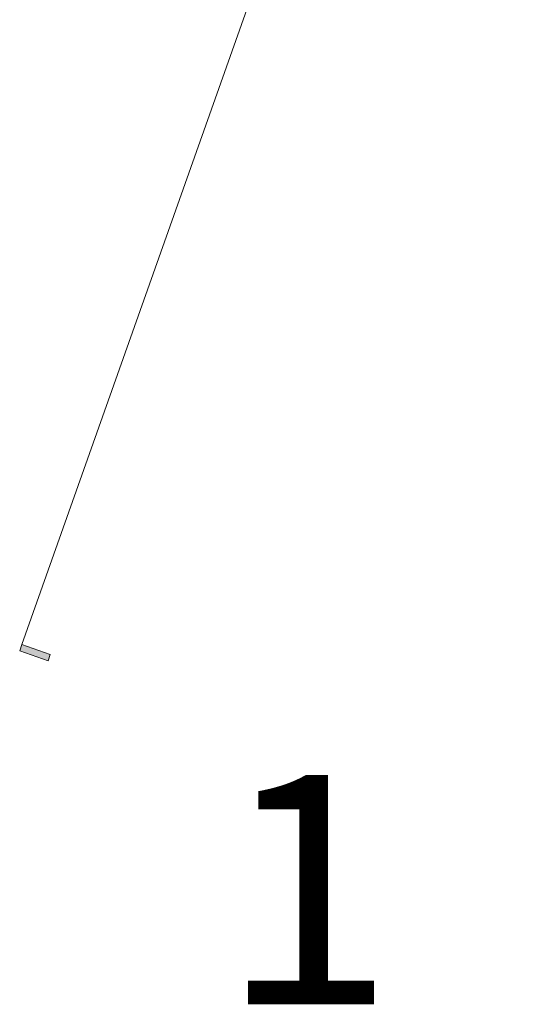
# Model space of a CAD drawing. Header units: millimetres. Extents: x 1512 to 2105, y 794 to 1149.
# Tile 166 of 256: x 1759 to 1774, y 1031 to 1060. Entities that reach past the tile are written whole.
import ezdxf

# ---------------------------------------------------------------- set-up
doc = ezdxf.new("R2010")
doc.units = ezdxf.units.MM
doc.layers.add('G-ANNO-SYMB', color=111, linetype='Continuous', lineweight=9)
doc.styles.get("Standard").update_dxf_attribs({"font": 'arial.ttf'})

# ---------------------------------------------------------------- blocks, each defined once
blk = doc.blocks.new('Section - M_Section Tail - Filled-28045-اول')
at = {"layer": 'G-ANNO-SYMB'}
blk.add_hatch(color=256, dxfattribs=at).paths.add_polyline_path([(0, 0.009), (0, 0), (-0.002, 0), (-0.002, 0.009)], flags=0)
for p, q in [((0, 0.009), (-0.002, 0.009)), ((-0.002, 0.009), (-0.002, 0)), ((0, 0), (0, 0.009)), ((-0.002, 0), (0, 0))]:
    blk.add_line(p, q, dxfattribs=at)

msp = doc.modelspace()

# ---------------------------------------------------------------- linework, layer by layer
at = {"layer": 'G-ANNO-SYMB', "color": 1}
msp.add_line((1791.302, 1132.598), (1759.052, 1041.502), dxfattribs=at)

# ---------------------------------------------------------------- block references
at = {"layer": 'G-ANNO-SYMB', "color": 1, "extrusion": (0, 0, -1), "xscale": 99.99999999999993, "yscale": 99.99999999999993, "zscale": 99.99999999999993, "rotation": 109.4949246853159}
msp.add_blockref('Section - M_Section Tail - Filled-28045-اول', (-1759.052, 1041.502), dxfattribs=at)

# ---------------------------------------------------------------- texts
at = {"insert": (1764.985, 1037.602), "char_height": 6.86, "attachment_point": 1}
msp.add_mtext_dynamic_manual_height_columns('1', width=263.75013, gutter_width=34.302, heights=[0], dxfattribs=at)

doc.saveas('drawing.dxf')
